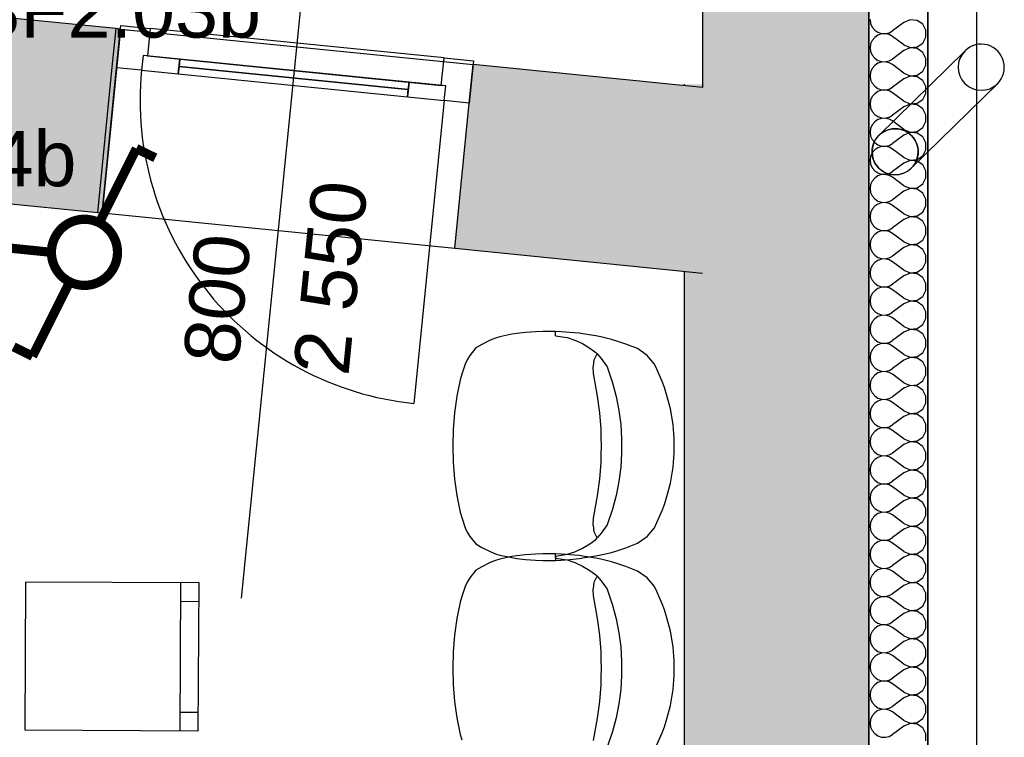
# Model space of a CAD drawing. Extents: x -12025 to 39812, y -30157 to 12.
# Tile 42 of 59: x 29700 to 32366, y -15063 to -13120. Entities that reach past the tile are written whole.
import ezdxf

# ---------------------------------------------------------------- set-up
doc = ezdxf.new("R2010")
doc.units = 0
doc.header["$MEASUREMENT"] = 0
for name, color, linetype in [('OÚ Dukovany půdorys kóty 2NP', 7, 'Continuous'), ('OÚ Dukovany půdorys podklad 2NP', 7, 'Continuous'), ('OÚ Dukovany světla', 132, 'Continuous')]:
    doc.layers.add(name, color=color, linetype=linetype)
doc.styles.add('Arial', font='txt')

# ---------------------------------------------------------------- blocks, each defined once
blk = doc.blocks.new('Sériový přepínač (1)')
at = {"color": 0, "linetype": 'Continuous', "const_width": 25}
for points in [[(-133.7, 267.5), (-182.4, 243.2)], [(-133.7, 267.5), (-36.5, 72.9)], [(133.7, 267.5), (36.5, 72.9)], [(133.7, 267.5), (182.4, 243.2)]]:
    blk.add_lwpolyline(points, dxfattribs=at)
for points in [[(0, 85.1, 0.414214), (-85.1, 0)], [(85.1, 0, 0.414214), (0, 85.1)], [(-85.1, 0, 0.414214), (0, -85.1)], [(0, -85.1, 0.414214), (85.1, 0)]]:
    blk.add_lwpolyline(points, format="xyb", dxfattribs=at)
at = {"color": 0, "linetype": 'Continuous', "style": 'Arial'}
blk.add_text('-1SF2.03b', height=150, dxfattribs=at).set_placement((-375, -293.7))
blk = doc.blocks.new('Střídavý přepínač (3)')
at = {"color": 0, "linetype": 'Continuous', "const_width": 25}
for points in [[(140.6, 281.2), (38.4, 76.7)], [(140.6, 281.2), (191.8, 255.7)], [(-140.6, -281.2), (-38.4, -76.7)], [(-140.6, -281.2), (-191.8, -255.7)]]:
    blk.add_lwpolyline(points, dxfattribs=at)
for points in [[(0, 89.5, 0.414214), (-89.5, 0)], [(0, 89.5, 0.414214), (-89.5, 0)], [(89.5, 0, 0.414214), (0, 89.5)], [(89.5, 0, 0.414214), (0, 89.5)], [(-89.5, 0, 0.414214), (0, -89.5)], [(-89.5, 0, 0.414214), (0, -89.5)], [(0, -89.5, 0.414214), (89.5, 0)], [(0, -89.5, 0.414214), (89.5, 0)]]:
    blk.add_lwpolyline(points, format="xyb", dxfattribs=at)
at = {"color": 0, "linetype": 'Continuous', "style": 'Arial'}
blk.add_text('-1SF2.04b', height=150, dxfattribs=at).set_placement((-1000, 178.9))

msp = doc.modelspace()

# ---------------------------------------------------------------- hatches: boundary and pattern name
at = {"layer": 'OÚ Dukovany půdorys podklad 2NP', "linetype": 'Continuous'}
msp.add_hatch(color=254, dxfattribs=at).paths.add_polyline_path([(24061.9, -12673.8), (24111.6, -12678.8), (24073.7, -13056.9), (29910.9, -13642), (29960.8, -13144.5), (24073.8, -12554.4), (24073.3, -12559.3)])

# ---------------------------------------------------------------- linework, layer by layer
at = {"layer": 'OÚ Dukovany půdorys kóty 2NP', "color": 1, "linetype": 'Continuous'}
msp.add_line((30300.5, -14686.1), (30480.1, -12895.1), dxfattribs=at)
at = {"layer": 'OÚ Dukovany půdorys podklad 2NP', "color": 1, "linetype": 'Continuous'}
for p, q in [((32292.1, -21157), (32292.1, -3108.1)), ((32159.3, -3230.7), (32159.3, -21157)), ((31999.3, -11823.9), (31999.3, -15181.9)), ((32159.3, -15181.9), (32159.3, -11823.9)), ((29972.5, -13145.7), (29922.6, -13643.2)), ((29972.5, -13145.7), (29960.8, -13144.5)), ((29962, -13250.2), (29973.5, -13135.7)), ((29962, -13250.2), (29972.5, -13145.7)), ((29962, -13250.2), (29972.5, -13145.7)), ((29972.5, -13145.7), (30927.7, -13241.4)), ((29973.5, -13135.7), (30053.1, -13143.7)), ((30053.1, -13143.7), (30045.6, -13218.3)), ((30849.1, -13223.5), (30053.1, -13143.7)), ((30033.7, -13217.1), (30029.7, -13256.9)), ((30033.7, -13217.1), (30029.7, -13256.9)), ((30045.6, -13218.3), (30033.7, -13217.1)), ((30133.2, -13227.1), (30033.7, -13217.1)), ((30045.6, -13218.3), (30841.6, -13298.1)), ((30129.2, -13266.9), (30133.2, -13227.1)), ((30841.6, -13298.1), (30849.1, -13223.5)), ((30849.1, -13223.5), (30928.7, -13231.5)), ((29922.6, -13643.2), (29962, -13250.2)), ((30029.7, -13256.9), (29962, -13250.2)), ((30131.2, -13247), (30752.1, -13309.3)), ((30928.7, -13231.5), (30917.3, -13345.9)), ((30917.3, -13345.9), (30927.7, -13241.4)), ((30917.3, -13345.9), (30927.7, -13241.4)), ((30029.7, -13256.9), (30129.2, -13266.9)), ((30754.1, -13289.4), (30750.1, -13329.2)), ((30853.6, -13299.3), (30754.1, -13289.4)), ((30853.6, -13299.3), (30841.6, -13298.1)), ((30849.6, -13339.1), (30853.6, -13299.3)), ((30849.6, -13339.1), (30853.6, -13299.3)), ((30750.1, -13329.2), (30849.6, -13339.1)), ((30849.6, -13339.1), (30767.4, -14159)), ((30917.3, -13345.9), (30849.6, -13339.1)), ((30877.9, -13738.9), (30917.3, -13345.9)), ((29910.9, -13642), (29922.6, -13643.2)), ((29922.6, -13643.2), (30877.9, -13738.9)), ((31150.5, -13976), (31150.5, -13964.1)), ((31150.5, -13976), (31182.4, -13981)), ((31182.4, -13981), (31203.4, -13987.8)), ((31203.4, -13987.8), (31223.9, -13997.2)), ((31223.9, -13997.2), (31244, -14009.4)), ((31244, -14009.4), (31259.9, -14021.2)), ((31259.9, -14021.2), (31263.7, -14025.2)), ((31244, -14538.8), (31259.9, -14527)), ((31259.9, -14527), (31263.7, -14522.9)), ((31182.4, -14567.2), (31203.4, -14560.4)), ((31203.4, -14560.4), (31223.9, -14550.9)), ((31223.9, -14550.9), (31244, -14538.8)), ((31150.5, -14577.9), (31150.5, -14566)), ((31150.5, -14572.1), (31182.4, -14567.2)), ((31150.5, -14572.1), (31150.5, -14584.1)), ((31150.5, -14577.9), (31182.4, -14582.9)), ((31182.4, -14582.9), (31203.4, -14589.7)), ((31203.4, -14589.7), (31223.9, -14599.2)), ((31223.9, -14599.2), (31244, -14611.3)), ((31244, -14611.3), (31259.9, -14623.1)), ((31259.9, -14623.1), (31263.7, -14627.1)), ((30135.3, -14644.8), (30133.3, -15044.8)), ((30135.1, -14694.8), (30185.1, -14695)), ((30133.5, -14994.8), (30183.5, -14995))]:
    msp.add_line(p, q, dxfattribs=at)
at = {"layer": 'OÚ Dukovany půdorys podklad 2NP', "color": 7, "linetype": 'Continuous'}
for p, q in [((31549.3, -11898.9), (31549.3, -13303.7)), ((31999.3, -13345.4), (31999.3, -11898.9)), ((29960.8, -13144.5), (24073.8, -12554.4)), ((24790.6, -13128.7), (29910.9, -13642)), ((29950.3, -13249), (29960.8, -13144.5)), ((29910.9, -13642), (29950.3, -13249)), ((30917.3, -13345.9), (30927.7, -13241.4)), ((31549.3, -13303.7), (30927.7, -13241.4)), ((31499.3, -13295.2), (31499.3, -13298.7)), ((31999.3, -15181.9), (31999.3, -13295.2)), ((30877.9, -13738.9), (30917.3, -13345.9)), ((30877.9, -13738.9), (31549.3, -13806.2)), ((31499.3, -13801.2), (31499.3, -15181.9))]:
    msp.add_line(p, q, dxfattribs=at)
at = {"layer": 'OÚ Dukovany půdorys podklad 2NP', "color": 21, "linetype": 'Continuous'}
for p, q in [((32003.1, -13120), (32004.5, -13130.4)), ((32111.6, -13120.5), (32094.5, -13127.6)), ((32130.1, -13122.2), (32111.6, -13120.5)), ((32004.5, -13130.4), (32008.8, -13140.1)), ((32008.8, -13140.1), (32015.5, -13148.2)), ((32094.5, -13127.6), (32064, -13150.5)), ((32145.6, -13132.5), (32130.1, -13122.2)), ((32154.3, -13148.8), (32145.6, -13132.5)), ((32015.5, -13168.1), (32008.8, -13176.2)), ((32015.5, -13148.2), (32024.1, -13154.1)), ((32024.1, -13162.1), (32015.5, -13168.1)), ((32024.1, -13154.1), (32034.1, -13157.5)), ((32034.1, -13158.8), (32024.1, -13162.1)), ((32034.1, -13157.5), (32044.6, -13158)), ((32044.6, -13158.3), (32034.1, -13158.8)), ((32044.6, -13158), (32054.8, -13155.6)), ((32054.8, -13160.7), (32044.6, -13158.3)), ((32054.8, -13155.6), (32064, -13150.5)), ((32064, -13165.7), (32054.8, -13160.7)), ((32094.5, -13188.6), (32064, -13165.7)), ((32145.6, -13183.8), (32154.3, -13167.4)), ((32154.3, -13167.4), (32154.3, -13148.8)), ((32004.5, -13185.8), (32003.1, -13196.2)), ((32003.1, -13196.2), (32004.5, -13206.6)), ((32008.8, -13176.2), (32004.5, -13185.8)), ((32094.5, -13188.6), (32111.6, -13195.8)), ((32111.6, -13196.7), (32094.5, -13203.8)), ((32111.6, -13195.8), (32130.1, -13194)), ((32130.1, -13198.4), (32111.6, -13196.7)), ((32130.1, -13194), (32145.6, -13183.8)), ((32145.6, -13208.7), (32130.1, -13198.4)), ((32004.5, -13206.6), (32008.8, -13216.2)), ((32008.8, -13216.2), (32015.5, -13224.3)), ((32015.5, -13224.3), (32024.1, -13230.3)), ((32054.8, -13231.8), (32064, -13226.7)), ((32094.5, -13203.8), (32064, -13226.7)), ((32154.3, -13225), (32145.6, -13208.7)), ((32154.3, -13243.6), (32154.3, -13225)), ((32008.8, -13252.4), (32004.5, -13262)), ((32015.5, -13244.3), (32008.8, -13252.4)), ((32024.1, -13238.3), (32015.5, -13244.3)), ((32024.1, -13230.3), (32034.1, -13233.7)), ((32034.1, -13235), (32024.1, -13238.3)), ((32034.1, -13233.7), (32044.6, -13234.2)), ((32044.6, -13234.5), (32034.1, -13235)), ((32044.6, -13234.2), (32054.8, -13231.8)), ((32054.8, -13236.8), (32044.6, -13234.5)), ((32064, -13241.9), (32054.8, -13236.8)), ((32094.5, -13264.8), (32064, -13241.9)), ((32145.6, -13260), (32154.3, -13243.6)), ((32004.5, -13262), (32003.1, -13272.4)), ((32003.1, -13272.4), (32004.5, -13282.8)), ((32094.5, -13280), (32064, -13302.9)), ((32094.5, -13264.8), (32111.6, -13272)), ((32111.6, -13272.8), (32094.5, -13280)), ((32111.6, -13272), (32130.1, -13270.2)), ((32130.1, -13274.6), (32111.6, -13272.8)), ((32130.1, -13270.2), (32145.6, -13260)), ((32145.6, -13284.9), (32130.1, -13274.6)), ((32004.5, -13282.8), (32008.8, -13292.4)), ((32008.8, -13292.4), (32015.5, -13300.5)), ((32015.5, -13300.5), (32024.1, -13306.5)), ((32024.1, -13306.5), (32034.1, -13309.8)), ((32044.6, -13310.4), (32054.8, -13308)), ((32054.8, -13308), (32064, -13302.9)), ((32154.3, -13301.2), (32145.6, -13284.9)), ((32154.3, -13319.8), (32154.3, -13301.2)), ((32008.8, -13328.6), (32004.5, -13338.2)), ((32015.5, -13320.5), (32008.8, -13328.6)), ((32024.1, -13314.5), (32015.5, -13320.5)), ((32034.1, -13311.2), (32024.1, -13314.5)), ((32034.1, -13309.8), (32044.6, -13310.4)), ((32044.6, -13310.7), (32034.1, -13311.2)), ((32054.8, -13313), (32044.6, -13310.7)), ((32064, -13318.1), (32054.8, -13313)), ((32094.5, -13341), (32064, -13318.1)), ((32145.6, -13336.1), (32154.3, -13319.8)), ((32004.5, -13338.2), (32003.1, -13348.6)), ((32003.1, -13348.6), (32004.5, -13359)), ((32004.5, -13359), (32008.8, -13368.6)), ((32094.5, -13356.2), (32064, -13379.1)), ((32094.5, -13341), (32111.6, -13348.2)), ((32111.6, -13349), (32094.5, -13356.2)), ((32111.6, -13348.2), (32130.1, -13346.4)), ((32130.1, -13350.8), (32111.6, -13349)), ((32130.1, -13346.4), (32145.6, -13336.1)), ((32145.6, -13361.1), (32130.1, -13350.8)), ((32154.3, -13377.4), (32145.6, -13361.1)), ((32008.8, -13368.6), (32015.5, -13376.7)), ((32015.5, -13376.7), (32024.1, -13382.7)), ((32024.1, -13382.7), (32034.1, -13386)), ((32034.1, -13387.4), (32024.1, -13390.7)), ((32034.1, -13386), (32044.6, -13386.5)), ((32044.6, -13386.9), (32034.1, -13387.4)), ((32044.6, -13386.5), (32054.8, -13384.2)), ((32054.8, -13389.2), (32044.6, -13386.9)), ((32054.8, -13384.2), (32064, -13379.1)), ((32154.3, -13396), (32154.3, -13377.4)), ((32004.5, -13414.4), (32003.1, -13424.8)), ((32008.8, -13404.8), (32004.5, -13414.4)), ((32015.5, -13396.7), (32008.8, -13404.8)), ((32024.1, -13390.7), (32015.5, -13396.7)), ((32064, -13394.3), (32054.8, -13389.2)), ((32094.5, -13417.2), (32064, -13394.3)), ((32130.1, -13422.6), (32145.6, -13412.3)), ((32145.6, -13412.3), (32154.3, -13396)), ((32003.1, -13424.8), (32004.5, -13435.2)), ((32004.5, -13435.2), (32008.8, -13444.8)), ((32094.5, -13432.4), (32064, -13455.3)), ((32094.5, -13417.2), (32111.6, -13424.4)), ((32111.6, -13425.2), (32094.5, -13432.4)), ((32111.6, -13424.4), (32130.1, -13422.6)), ((32130.1, -13427), (32111.6, -13425.2)), ((32145.6, -13437.3), (32130.1, -13427)), ((32154.3, -13453.6), (32145.6, -13437.3)), ((32008.8, -13444.8), (32015.5, -13452.9)), ((32015.5, -13452.9), (32024.1, -13458.9)), ((32024.1, -13466.9), (32015.5, -13472.9)), ((32024.1, -13458.9), (32034.1, -13462.2)), ((32034.1, -13463.6), (32024.1, -13466.9)), ((32034.1, -13462.2), (32044.6, -13462.7)), ((32044.6, -13463), (32034.1, -13463.6)), ((32044.6, -13462.7), (32054.8, -13460.4)), ((32054.8, -13465.4), (32044.6, -13463)), ((32054.8, -13460.4), (32064, -13455.3)), ((32064, -13470.5), (32054.8, -13465.4)), ((32154.3, -13472.2), (32154.3, -13453.6)), ((32004.5, -13490.6), (32003.1, -13501)), ((32008.8, -13481), (32004.5, -13490.6)), ((32015.5, -13472.9), (32008.8, -13481)), ((32094.5, -13493.4), (32064, -13470.5)), ((32094.5, -13493.4), (32111.6, -13500.5)), ((32130.1, -13498.8), (32145.6, -13488.5)), ((32145.6, -13488.5), (32154.3, -13472.2)), ((32003.1, -13501), (32004.5, -13511.4)), ((32004.5, -13511.4), (32008.8, -13521)), ((32008.8, -13521), (32015.5, -13529.1)), ((32094.5, -13508.6), (32064, -13531.5)), ((32111.6, -13501.4), (32094.5, -13508.6)), ((32111.6, -13500.5), (32130.1, -13498.8)), ((32130.1, -13503.2), (32111.6, -13501.4)), ((32145.6, -13513.4), (32130.1, -13503.2)), ((32154.3, -13529.8), (32145.6, -13513.4)), ((32015.5, -13529.1), (32024.1, -13535.1)), ((32024.1, -13543.1), (32015.5, -13549.1)), ((32024.1, -13535.1), (32034.1, -13538.4)), ((32034.1, -13539.7), (32024.1, -13543.1)), ((32034.1, -13538.4), (32044.6, -13538.9)), ((32044.6, -13539.2), (32034.1, -13539.7)), ((32044.6, -13538.9), (32054.8, -13536.5)), ((32054.8, -13541.6), (32044.6, -13539.2)), ((32054.8, -13536.5), (32064, -13531.5)), ((32064, -13546.7), (32054.8, -13541.6)), ((32094.5, -13569.6), (32064, -13546.7)), ((32154.3, -13548.4), (32154.3, -13529.8)), ((32004.5, -13566.8), (32003.1, -13577.2)), ((32008.8, -13557.1), (32004.5, -13566.8)), ((32015.5, -13549.1), (32008.8, -13557.1)), ((32094.5, -13569.6), (32111.6, -13576.7)), ((32130.1, -13575), (32145.6, -13564.7)), ((32145.6, -13564.7), (32154.3, -13548.4)), ((32003.1, -13577.2), (32004.5, -13587.6)), ((32004.5, -13587.6), (32008.8, -13597.2)), ((32008.8, -13597.2), (32015.5, -13605.3)), ((32094.5, -13584.8), (32064, -13607.6)), ((32111.6, -13577.6), (32094.5, -13584.8)), ((32111.6, -13576.7), (32130.1, -13575)), ((32130.1, -13579.4), (32111.6, -13577.6)), ((32145.6, -13589.6), (32130.1, -13579.4)), ((32154.3, -13606), (32145.6, -13589.6)), ((32015.5, -13625.2), (32008.8, -13633.3)), ((32015.5, -13605.3), (32024.1, -13611.2)), ((32024.1, -13619.3), (32015.5, -13625.2)), ((32024.1, -13611.2), (32034.1, -13614.6)), ((32034.1, -13615.9), (32024.1, -13619.3)), ((32034.1, -13614.6), (32044.6, -13615.1)), ((32044.6, -13615.4), (32034.1, -13615.9)), ((32044.6, -13615.1), (32054.8, -13612.7)), ((32054.8, -13617.8), (32044.6, -13615.4)), ((32054.8, -13612.7), (32064, -13607.6)), ((32064, -13622.9), (32054.8, -13617.8)), ((32094.5, -13645.7), (32064, -13622.9)), ((32145.6, -13640.9), (32154.3, -13624.5)), ((32154.3, -13624.5), (32154.3, -13606)), ((32004.5, -13643), (32003.1, -13653.4)), ((32003.1, -13653.4), (32004.5, -13663.8)), ((32008.8, -13633.3), (32004.5, -13643)), ((32094.5, -13645.7), (32111.6, -13652.9)), ((32111.6, -13653.8), (32094.5, -13661)), ((32111.6, -13652.9), (32130.1, -13651.2)), ((32130.1, -13655.6), (32111.6, -13653.8)), ((32130.1, -13651.2), (32145.6, -13640.9)), ((32004.5, -13663.8), (32008.8, -13673.4)), ((32008.8, -13673.4), (32015.5, -13681.5)), ((32094.5, -13661), (32064, -13683.8)), ((32145.6, -13665.8), (32130.1, -13655.6)), ((32154.3, -13682.2), (32145.6, -13665.8)), ((32015.5, -13701.4), (32008.8, -13709.5)), ((32015.5, -13681.5), (32024.1, -13687.4)), ((32024.1, -13695.5), (32015.5, -13701.4)), ((32024.1, -13687.4), (32034.1, -13690.8)), ((32034.1, -13692.1), (32024.1, -13695.5)), ((32034.1, -13690.8), (32044.6, -13691.3)), ((32044.6, -13691.6), (32034.1, -13692.1)), ((32044.6, -13691.3), (32054.8, -13688.9)), ((32054.8, -13694), (32044.6, -13691.6)), ((32054.8, -13688.9), (32064, -13683.8)), ((32064, -13699.1), (32054.8, -13694)), ((32094.5, -13721.9), (32064, -13699.1)), ((32145.6, -13717.1), (32154.3, -13700.7)), ((32154.3, -13700.7), (32154.3, -13682.2)), ((32004.5, -13719.1), (32003.1, -13729.6)), ((32003.1, -13729.6), (32004.5, -13740)), ((32008.8, -13709.5), (32004.5, -13719.1)), ((32094.5, -13721.9), (32111.6, -13729.1)), ((32111.6, -13730), (32094.5, -13737.2)), ((32111.6, -13729.1), (32130.1, -13727.4)), ((32130.1, -13731.7), (32111.6, -13730)), ((32130.1, -13727.4), (32145.6, -13717.1)), ((32145.6, -13742), (32130.1, -13731.7)), ((32004.5, -13740), (32008.8, -13749.6)), ((32008.8, -13749.6), (32015.5, -13757.7)), ((32015.5, -13757.7), (32024.1, -13763.6)), ((32054.8, -13765.1), (32064, -13760)), ((32094.5, -13737.2), (32064, -13760)), ((32154.3, -13758.4), (32145.6, -13742)), ((32154.3, -13776.9), (32154.3, -13758.4)), ((32008.8, -13785.7), (32004.5, -13795.3)), ((32015.5, -13777.6), (32008.8, -13785.7)), ((32024.1, -13771.7), (32015.5, -13777.6)), ((32024.1, -13763.6), (32034.1, -13767)), ((32034.1, -13768.3), (32024.1, -13771.7)), ((32034.1, -13767), (32044.6, -13767.5)), ((32044.6, -13767.8), (32034.1, -13768.3)), ((32044.6, -13767.5), (32054.8, -13765.1)), ((32054.8, -13770.2), (32044.6, -13767.8)), ((32064, -13775.3), (32054.8, -13770.2)), ((32094.5, -13798.1), (32064, -13775.3)), ((32145.6, -13793.3), (32154.3, -13776.9)), ((32004.5, -13795.3), (32003.1, -13805.7)), ((32003.1, -13805.7), (32004.5, -13816.2)), ((32094.5, -13813.4), (32064, -13836.2)), ((32094.5, -13798.1), (32111.6, -13805.3)), ((32111.6, -13806.2), (32094.5, -13813.4)), ((32111.6, -13805.3), (32130.1, -13803.6)), ((32130.1, -13807.9), (32111.6, -13806.2)), ((32130.1, -13803.6), (32145.6, -13793.3)), ((32145.6, -13818.2), (32130.1, -13807.9)), ((32004.5, -13816.2), (32008.8, -13825.8)), ((32008.8, -13825.8), (32015.5, -13833.9)), ((32015.5, -13833.9), (32024.1, -13839.8)), ((32024.1, -13839.8), (32034.1, -13843.2)), ((32044.6, -13843.7), (32054.8, -13841.3)), ((32054.8, -13841.3), (32064, -13836.2)), ((32154.3, -13834.6), (32145.6, -13818.2)), ((32154.3, -13853.1), (32154.3, -13834.6)), ((32008.8, -13861.9), (32004.5, -13871.5)), ((32015.5, -13853.8), (32008.8, -13861.9)), ((32024.1, -13847.9), (32015.5, -13853.8)), ((32034.1, -13844.5), (32024.1, -13847.9)), ((32034.1, -13843.2), (32044.6, -13843.7)), ((32044.6, -13844), (32034.1, -13844.5)), ((32054.8, -13846.4), (32044.6, -13844)), ((32064, -13851.5), (32054.8, -13846.4)), ((32094.5, -13874.3), (32064, -13851.5)), ((32145.6, -13869.5), (32154.3, -13853.1)), ((32004.5, -13871.5), (32003.1, -13881.9)), ((32003.1, -13881.9), (32004.5, -13892.3)), ((32004.5, -13892.3), (32008.8, -13902)), ((32094.5, -13889.6), (32064, -13912.4)), ((32094.5, -13874.3), (32111.6, -13881.5)), ((32111.6, -13882.4), (32094.5, -13889.6)), ((32111.6, -13881.5), (32130.1, -13879.7)), ((32130.1, -13884.1), (32111.6, -13882.4)), ((32130.1, -13879.7), (32145.6, -13869.5)), ((32145.6, -13894.4), (32130.1, -13884.1)), ((32154.3, -13910.8), (32145.6, -13894.4)), ((32008.8, -13902), (32015.5, -13910.1)), ((32015.5, -13910.1), (32024.1, -13916)), ((32024.1, -13916), (32034.1, -13919.4)), ((32034.1, -13920.7), (32024.1, -13924.1)), ((32034.1, -13919.4), (32044.6, -13919.9)), ((32044.6, -13920.2), (32034.1, -13920.7)), ((32044.6, -13919.9), (32054.8, -13917.5)), ((32054.8, -13922.6), (32044.6, -13920.2)), ((32054.8, -13917.5), (32064, -13912.4)), ((32154.3, -13929.3), (32154.3, -13910.8)), ((32004.5, -13947.7), (32003.1, -13958.1)), ((32008.8, -13938.1), (32004.5, -13947.7)), ((32015.5, -13930), (32008.8, -13938.1)), ((32024.1, -13924.1), (32015.5, -13930)), ((32064, -13927.6), (32054.8, -13922.6)), ((32094.5, -13950.5), (32064, -13927.6)), ((32130.1, -13955.9), (32145.6, -13945.7)), ((32145.6, -13945.7), (32154.3, -13929.3)), ((32003.1, -13958.1), (32004.5, -13968.5)), ((32004.5, -13968.5), (32008.8, -13978.2)), ((32094.5, -13965.7), (32064, -13988.6)), ((32094.5, -13950.5), (32111.6, -13957.7)), ((32111.6, -13958.6), (32094.5, -13965.7)), ((32111.6, -13957.7), (32130.1, -13955.9)), ((32130.1, -13960.3), (32111.6, -13958.6)), ((32145.6, -13970.6), (32130.1, -13960.3)), ((32154.3, -13986.9), (32145.6, -13970.6)), ((32008.8, -13978.2), (32015.5, -13986.2)), ((32015.5, -13986.2), (32024.1, -13992.2)), ((32024.1, -14000.2), (32015.5, -14006.2)), ((32024.1, -13992.2), (32034.1, -13995.6)), ((32034.1, -13996.9), (32024.1, -14000.2)), ((32034.1, -13995.6), (32044.6, -13996.1)), ((32044.6, -13996.4), (32034.1, -13996.9)), ((32044.6, -13996.1), (32054.8, -13993.7)), ((32054.8, -13998.8), (32044.6, -13996.4)), ((32054.8, -13993.7), (32064, -13988.6)), ((32064, -14003.8), (32054.8, -13998.8)), ((32154.3, -14005.5), (32154.3, -13986.9)), ((32004.5, -14023.9), (32003.1, -14034.3)), ((32008.8, -14014.3), (32004.5, -14023.9)), ((32015.5, -14006.2), (32008.8, -14014.3)), ((32094.5, -14026.7), (32064, -14003.8)), ((32094.5, -14026.7), (32111.6, -14033.9)), ((32130.1, -14032.1), (32145.6, -14021.9)), ((32145.6, -14021.9), (32154.3, -14005.5)), ((32003.1, -14034.3), (32004.5, -14044.7)), ((32004.5, -14044.7), (32008.8, -14054.3)), ((32008.8, -14054.3), (32015.5, -14062.4)), ((32094.5, -14041.9), (32064, -14064.8)), ((32111.6, -14034.8), (32094.5, -14041.9)), ((32111.6, -14033.9), (32130.1, -14032.1)), ((32130.1, -14036.5), (32111.6, -14034.8)), ((32145.6, -14046.8), (32130.1, -14036.5)), ((32154.3, -14063.1), (32145.6, -14046.8)), ((32015.5, -14062.4), (32024.1, -14068.4)), ((32024.1, -14076.4), (32015.5, -14082.4)), ((32024.1, -14068.4), (32034.1, -14071.7)), ((32034.1, -14073.1), (32024.1, -14076.4)), ((32034.1, -14071.7), (32044.6, -14072.3)), ((32044.6, -14072.6), (32034.1, -14073.1)), ((32044.6, -14072.3), (32054.8, -14069.9)), ((32054.8, -14074.9), (32044.6, -14072.6)), ((32054.8, -14069.9), (32064, -14064.8)), ((32064, -14080), (32054.8, -14074.9)), ((32094.5, -14102.9), (32064, -14080)), ((32154.3, -14081.7), (32154.3, -14063.1)), ((32004.5, -14100.1), (32003.1, -14110.5)), ((32008.8, -14090.5), (32004.5, -14100.1)), ((32015.5, -14082.4), (32008.8, -14090.5)), ((32094.5, -14102.9), (32111.6, -14110.1)), ((32130.1, -14108.3), (32145.6, -14098)), ((32145.6, -14098), (32154.3, -14081.7)), ((32003.1, -14110.5), (32004.5, -14120.9)), ((32004.5, -14120.9), (32008.8, -14130.5)), ((32008.8, -14130.5), (32015.5, -14138.6)), ((32094.5, -14118.1), (32064, -14141)), ((32111.6, -14110.9), (32094.5, -14118.1)), ((32111.6, -14110.1), (32130.1, -14108.3)), ((32130.1, -14112.7), (32111.6, -14110.9)), ((32145.6, -14123), (32130.1, -14112.7)), ((32154.3, -14139.3), (32145.6, -14123)), ((32015.5, -14158.6), (32008.8, -14166.7)), ((32015.5, -14138.6), (32024.1, -14144.6)), ((32024.1, -14152.6), (32015.5, -14158.6)), ((32024.1, -14144.6), (32034.1, -14147.9)), ((32034.1, -14149.3), (32024.1, -14152.6)), ((32034.1, -14147.9), (32044.6, -14148.4)), ((32044.6, -14148.8), (32034.1, -14149.3)), ((32044.6, -14148.4), (32054.8, -14146.1)), ((32054.8, -14151.1), (32044.6, -14148.8)), ((32054.8, -14146.1), (32064, -14141)), ((32064, -14156.2), (32054.8, -14151.1)), ((32094.5, -14179.1), (32064, -14156.2)), ((32145.6, -14174.2), (32154.3, -14157.9)), ((32154.3, -14157.9), (32154.3, -14139.3)), ((32004.5, -14176.3), (32003.1, -14186.7)), ((32003.1, -14186.7), (32004.5, -14197.1)), ((32008.8, -14166.7), (32004.5, -14176.3)), ((32094.5, -14179.1), (32111.6, -14186.3)), ((32111.6, -14187.1), (32094.5, -14194.3)), ((32111.6, -14186.3), (32130.1, -14184.5)), ((32130.1, -14188.9), (32111.6, -14187.1)), ((32130.1, -14184.5), (32145.6, -14174.2)), ((32004.5, -14197.1), (32008.8, -14206.7)), ((32008.8, -14206.7), (32015.5, -14214.8)), ((32094.5, -14194.3), (32064, -14217.2)), ((32145.6, -14199.2), (32130.1, -14188.9)), ((32154.3, -14215.5), (32145.6, -14199.2)), ((32015.5, -14234.8), (32008.8, -14242.9)), ((32015.5, -14214.8), (32024.1, -14220.8)), ((32024.1, -14228.8), (32015.5, -14234.8)), ((32024.1, -14220.8), (32034.1, -14224.1)), ((32034.1, -14225.5), (32024.1, -14228.8)), ((32034.1, -14224.1), (32044.6, -14224.6)), ((32044.6, -14224.9), (32034.1, -14225.5)), ((32044.6, -14224.6), (32054.8, -14222.3)), ((32054.8, -14227.3), (32044.6, -14224.9)), ((32054.8, -14222.3), (32064, -14217.2)), ((32064, -14232.4), (32054.8, -14227.3)), ((32094.5, -14255.3), (32064, -14232.4)), ((32145.6, -14250.4), (32154.3, -14234.1)), ((32154.3, -14234.1), (32154.3, -14215.5)), ((32004.5, -14252.5), (32003.1, -14262.9)), ((32003.1, -14262.9), (32004.5, -14273.3)), ((32008.8, -14242.9), (32004.5, -14252.5)), ((32094.5, -14255.3), (32111.6, -14262.5)), ((32111.6, -14263.3), (32094.5, -14270.5)), ((32111.6, -14262.5), (32130.1, -14260.7)), ((32130.1, -14265.1), (32111.6, -14263.3)), ((32130.1, -14260.7), (32145.6, -14250.4)), ((32145.6, -14275.3), (32130.1, -14265.1)), ((32004.5, -14273.3), (32008.8, -14282.9)), ((32008.8, -14282.9), (32015.5, -14291)), ((32015.5, -14291), (32024.1, -14297)), ((32054.8, -14298.5), (32064, -14293.4)), ((32094.5, -14270.5), (32064, -14293.4)), ((32154.3, -14291.7), (32145.6, -14275.3)), ((32154.3, -14310.3), (32154.3, -14291.7)), ((32008.8, -14319.1), (32004.5, -14328.7)), ((32015.5, -14311), (32008.8, -14319.1)), ((32024.1, -14305), (32015.5, -14311)), ((32024.1, -14297), (32034.1, -14300.3)), ((32034.1, -14301.6), (32024.1, -14305)), ((32034.1, -14300.3), (32044.6, -14300.8)), ((32044.6, -14301.1), (32034.1, -14301.6)), ((32044.6, -14300.8), (32054.8, -14298.5)), ((32054.8, -14303.5), (32044.6, -14301.1)), ((32064, -14308.6), (32054.8, -14303.5)), ((32094.5, -14331.5), (32064, -14308.6)), ((32145.6, -14326.6), (32154.3, -14310.3)), ((32004.5, -14328.7), (32003.1, -14339.1)), ((32003.1, -14339.1), (32004.5, -14349.5)), ((32094.5, -14346.7), (32064, -14369.6)), ((32094.5, -14331.5), (32111.6, -14338.6)), ((32111.6, -14339.5), (32094.5, -14346.7)), ((32111.6, -14338.6), (32130.1, -14336.9)), ((32130.1, -14341.3), (32111.6, -14339.5)), ((32130.1, -14336.9), (32145.6, -14326.6)), ((32145.6, -14351.5), (32130.1, -14341.3)), ((32004.5, -14349.5), (32008.8, -14359.1)), ((32008.8, -14359.1), (32015.5, -14367.2)), ((32015.5, -14367.2), (32024.1, -14373.2)), ((32024.1, -14373.2), (32034.1, -14376.5)), ((32044.6, -14377), (32054.8, -14374.6)), ((32054.8, -14374.6), (32064, -14369.6)), ((32154.3, -14367.9), (32145.6, -14351.5)), ((32154.3, -14386.5), (32154.3, -14367.9)), ((32008.8, -14395.2), (32004.5, -14404.9)), ((32015.5, -14387.1), (32008.8, -14395.2)), ((32024.1, -14381.2), (32015.5, -14387.1)), ((32034.1, -14377.8), (32024.1, -14381.2)), ((32034.1, -14376.5), (32044.6, -14377)), ((32044.6, -14377.3), (32034.1, -14377.8)), ((32054.8, -14379.7), (32044.6, -14377.3)), ((32064, -14384.8), (32054.8, -14379.7)), ((32094.5, -14407.6), (32064, -14384.8)), ((32145.6, -14402.8), (32154.3, -14386.5)), ((32004.5, -14404.9), (32003.1, -14415.3)), ((32003.1, -14415.3), (32004.5, -14425.7)), ((32004.5, -14425.7), (32008.8, -14435.3)), ((32094.5, -14422.9), (32064, -14445.7)), ((32094.5, -14407.6), (32111.6, -14414.8)), ((32111.6, -14415.7), (32094.5, -14422.9)), ((32111.6, -14414.8), (32130.1, -14413.1)), ((32130.1, -14417.5), (32111.6, -14415.7)), ((32130.1, -14413.1), (32145.6, -14402.8)), ((32145.6, -14427.7), (32130.1, -14417.5)), ((32154.3, -14444.1), (32145.6, -14427.7)), ((32008.8, -14435.3), (32015.5, -14443.4)), ((32015.5, -14443.4), (32024.1, -14449.3)), ((32024.1, -14449.3), (32034.1, -14452.7)), ((32034.1, -14454), (32024.1, -14457.4)), ((32034.1, -14452.7), (32044.6, -14453.2)), ((32044.6, -14453.5), (32034.1, -14454)), ((32044.6, -14453.2), (32054.8, -14450.8)), ((32054.8, -14455.9), (32044.6, -14453.5)), ((32054.8, -14450.8), (32064, -14445.7)), ((32154.3, -14462.6), (32154.3, -14444.1)), ((32004.5, -14481), (32003.1, -14491.5)), ((32008.8, -14471.4), (32004.5, -14481)), ((32015.5, -14463.3), (32008.8, -14471.4)), ((32024.1, -14457.4), (32015.5, -14463.3)), ((32064, -14461), (32054.8, -14455.9)), ((32094.5, -14483.8), (32064, -14461)), ((32130.1, -14489.3), (32145.6, -14479)), ((32145.6, -14479), (32154.3, -14462.6)), ((32003.1, -14491.5), (32004.5, -14501.9)), ((32004.5, -14501.9), (32008.8, -14511.5)), ((32094.5, -14499.1), (32064, -14521.9)), ((32094.5, -14483.8), (32111.6, -14491)), ((32111.6, -14491.9), (32094.5, -14499.1)), ((32111.6, -14491), (32130.1, -14489.3)), ((32130.1, -14493.6), (32111.6, -14491.9)), ((32145.6, -14503.9), (32130.1, -14493.6)), ((32154.3, -14520.3), (32145.6, -14503.9)), ((32008.8, -14511.5), (32015.5, -14519.6)), ((32015.5, -14519.6), (32024.1, -14525.5)), ((32024.1, -14533.6), (32015.5, -14539.5)), ((32024.1, -14525.5), (32034.1, -14528.9)), ((32034.1, -14530.2), (32024.1, -14533.6)), ((32034.1, -14528.9), (32044.6, -14529.4)), ((32044.6, -14529.7), (32034.1, -14530.2)), ((32044.6, -14529.4), (32054.8, -14527)), ((32054.8, -14532.1), (32044.6, -14529.7)), ((32054.8, -14527), (32064, -14521.9)), ((32064, -14537.2), (32054.8, -14532.1)), ((32154.3, -14538.8), (32154.3, -14520.3)), ((32004.5, -14557.2), (32003.1, -14567.6)), ((32008.8, -14547.6), (32004.5, -14557.2)), ((32015.5, -14539.5), (32008.8, -14547.6)), ((32094.5, -14560), (32064, -14537.2)), ((32094.5, -14560), (32111.6, -14567.2)), ((32130.1, -14565.5), (32145.6, -14555.2)), ((32145.6, -14555.2), (32154.3, -14538.8)), ((32003.1, -14567.6), (32004.5, -14578.1)), ((32004.5, -14578.1), (32008.8, -14587.7)), ((32008.8, -14587.7), (32015.5, -14595.8)), ((32094.5, -14575.3), (32064, -14598.1)), ((32111.6, -14568.1), (32094.5, -14575.3)), ((32111.6, -14567.2), (32130.1, -14565.5)), ((32130.1, -14569.8), (32111.6, -14568.1)), ((32145.6, -14580.1), (32130.1, -14569.8)), ((32154.3, -14596.5), (32145.6, -14580.1)), ((32015.5, -14595.8), (32024.1, -14601.7)), ((32024.1, -14609.8), (32015.5, -14615.7)), ((32024.1, -14601.7), (32034.1, -14605.1)), ((32034.1, -14606.4), (32024.1, -14609.8)), ((32034.1, -14605.1), (32044.6, -14605.6)), ((32044.6, -14605.9), (32034.1, -14606.4)), ((32044.6, -14605.6), (32054.8, -14603.2)), ((32054.8, -14608.3), (32044.6, -14605.9)), ((32054.8, -14603.2), (32064, -14598.1)), ((32064, -14613.4), (32054.8, -14608.3)), ((32094.5, -14636.2), (32064, -14613.4)), ((32154.3, -14615), (32154.3, -14596.5)), ((32004.5, -14633.4), (32003.1, -14643.8)), ((32008.8, -14623.8), (32004.5, -14633.4)), ((32015.5, -14615.7), (32008.8, -14623.8)), ((32094.5, -14636.2), (32111.6, -14643.4)), ((32130.1, -14641.7), (32145.6, -14631.4)), ((32145.6, -14631.4), (32154.3, -14615)), ((32003.1, -14643.8), (32004.5, -14654.3)), ((32004.5, -14654.3), (32008.8, -14663.9)), ((32008.8, -14663.9), (32015.5, -14672)), ((32094.5, -14651.5), (32064, -14674.3)), ((32111.6, -14644.3), (32094.5, -14651.5)), ((32111.6, -14643.4), (32130.1, -14641.7)), ((32130.1, -14646), (32111.6, -14644.3)), ((32145.6, -14656.3), (32130.1, -14646)), ((32154.3, -14672.7), (32145.6, -14656.3)), ((32015.5, -14691.9), (32008.8, -14700)), ((32015.5, -14672), (32024.1, -14677.9)), ((32024.1, -14686), (32015.5, -14691.9)), ((32024.1, -14677.9), (32034.1, -14681.3)), ((32034.1, -14682.6), (32024.1, -14686)), ((32034.1, -14681.3), (32044.6, -14681.8)), ((32044.6, -14682.1), (32034.1, -14682.6)), ((32044.6, -14681.8), (32054.8, -14679.4)), ((32054.8, -14684.5), (32044.6, -14682.1)), ((32054.8, -14679.4), (32064, -14674.3)), ((32064, -14689.6), (32054.8, -14684.5)), ((32094.5, -14712.4), (32064, -14689.6)), ((32145.6, -14707.6), (32154.3, -14691.2)), ((32154.3, -14691.2), (32154.3, -14672.7)), ((32004.5, -14709.6), (32003.1, -14720)), ((32003.1, -14720), (32004.5, -14730.4)), ((32008.8, -14700), (32004.5, -14709.6)), ((32094.5, -14712.4), (32111.6, -14719.6)), ((32111.6, -14720.5), (32094.5, -14727.6)), ((32111.6, -14719.6), (32130.1, -14717.8)), ((32130.1, -14722.2), (32111.6, -14720.5)), ((32130.1, -14717.8), (32145.6, -14707.6)), ((32004.5, -14730.4), (32008.8, -14740.1)), ((32008.8, -14740.1), (32015.5, -14748.2)), ((32094.5, -14727.6), (32064, -14750.5)), ((32145.6, -14732.5), (32130.1, -14722.2)), ((32154.3, -14748.8), (32145.6, -14732.5)), ((32015.5, -14768.1), (32008.8, -14776.2)), ((32015.5, -14748.2), (32024.1, -14754.1)), ((32024.1, -14762.1), (32015.5, -14768.1)), ((32024.1, -14754.1), (32034.1, -14757.5)), ((32034.1, -14758.8), (32024.1, -14762.1)), ((32034.1, -14757.5), (32044.6, -14758)), ((32044.6, -14758.3), (32034.1, -14758.8)), ((32044.6, -14758), (32054.8, -14755.6)), ((32054.8, -14760.7), (32044.6, -14758.3)), ((32054.8, -14755.6), (32064, -14750.5)), ((32064, -14765.7), (32054.8, -14760.7)), ((32094.5, -14788.6), (32064, -14765.7)), ((32145.6, -14783.8), (32154.3, -14767.4)), ((32154.3, -14767.4), (32154.3, -14748.8)), ((32004.5, -14785.8), (32003.1, -14796.2)), ((32003.1, -14796.2), (32004.5, -14806.6)), ((32008.8, -14776.2), (32004.5, -14785.8)), ((32094.5, -14788.6), (32111.6, -14795.8)), ((32111.6, -14796.7), (32094.5, -14803.8)), ((32111.6, -14795.8), (32130.1, -14794)), ((32130.1, -14798.4), (32111.6, -14796.7)), ((32130.1, -14794), (32145.6, -14783.8)), ((32145.6, -14808.7), (32130.1, -14798.4)), ((32004.5, -14806.6), (32008.8, -14816.2)), ((32008.8, -14816.2), (32015.5, -14824.3)), ((32015.5, -14824.3), (32024.1, -14830.3)), ((32054.8, -14831.8), (32064, -14826.7)), ((32094.5, -14803.8), (32064, -14826.7)), ((32154.3, -14825), (32145.6, -14808.7)), ((32154.3, -14843.6), (32154.3, -14825)), ((32008.8, -14852.4), (32004.5, -14862)), ((32015.5, -14844.3), (32008.8, -14852.4)), ((32024.1, -14838.3), (32015.5, -14844.3)), ((32024.1, -14830.3), (32034.1, -14833.7)), ((32034.1, -14835), (32024.1, -14838.3)), ((32034.1, -14833.7), (32044.6, -14834.2)), ((32044.6, -14834.5), (32034.1, -14835)), ((32044.6, -14834.2), (32054.8, -14831.8)), ((32054.8, -14836.8), (32044.6, -14834.5)), ((32064, -14841.9), (32054.8, -14836.8)), ((32094.5, -14864.8), (32064, -14841.9)), ((32145.6, -14860), (32154.3, -14843.6)), ((32004.5, -14862), (32003.1, -14872.4)), ((32003.1, -14872.4), (32004.5, -14882.8)), ((32094.5, -14880), (32064, -14902.9)), ((32094.5, -14864.8), (32111.6, -14872)), ((32111.6, -14872.8), (32094.5, -14880)), ((32111.6, -14872), (32130.1, -14870.2)), ((32130.1, -14874.6), (32111.6, -14872.8)), ((32130.1, -14870.2), (32145.6, -14860)), ((32145.6, -14884.9), (32130.1, -14874.6)), ((32004.5, -14882.8), (32008.8, -14892.4)), ((32008.8, -14892.4), (32015.5, -14900.5)), ((32015.5, -14900.5), (32024.1, -14906.5)), ((32024.1, -14906.5), (32034.1, -14909.8)), ((32044.6, -14910.4), (32054.8, -14908)), ((32054.8, -14908), (32064, -14902.9)), ((32154.3, -14901.2), (32145.6, -14884.9)), ((32154.3, -14919.8), (32154.3, -14901.2)), ((32008.8, -14928.6), (32004.5, -14938.2)), ((32015.5, -14920.5), (32008.8, -14928.6)), ((32024.1, -14914.5), (32015.5, -14920.5)), ((32034.1, -14911.2), (32024.1, -14914.5)), ((32034.1, -14909.8), (32044.6, -14910.4)), ((32044.6, -14910.7), (32034.1, -14911.2)), ((32054.8, -14913), (32044.6, -14910.7)), ((32064, -14918.1), (32054.8, -14913)), ((32094.5, -14941), (32064, -14918.1)), ((32145.6, -14936.1), (32154.3, -14919.8)), ((32004.5, -14938.2), (32003.1, -14948.6)), ((32003.1, -14948.6), (32004.5, -14959)), ((32004.5, -14959), (32008.8, -14968.6)), ((32094.5, -14956.2), (32064, -14979.1)), ((32094.5, -14941), (32111.6, -14948.2)), ((32111.6, -14949), (32094.5, -14956.2)), ((32111.6, -14948.2), (32130.1, -14946.4)), ((32130.1, -14950.8), (32111.6, -14949)), ((32130.1, -14946.4), (32145.6, -14936.1)), ((32145.6, -14961.1), (32130.1, -14950.8)), ((32154.3, -14977.4), (32145.6, -14961.1)), ((32008.8, -14968.6), (32015.5, -14976.7)), ((32015.5, -14976.7), (32024.1, -14982.7)), ((32024.1, -14982.7), (32034.1, -14986)), ((32034.1, -14987.4), (32024.1, -14990.7)), ((32034.1, -14986), (32044.6, -14986.5)), ((32044.6, -14986.9), (32034.1, -14987.4)), ((32044.6, -14986.5), (32054.8, -14984.2)), ((32054.8, -14989.2), (32044.6, -14986.9)), ((32054.8, -14984.2), (32064, -14979.1)), ((32154.3, -14996), (32154.3, -14977.4)), ((32004.5, -15014.4), (32003.1, -15024.8)), ((32008.8, -15004.8), (32004.5, -15014.4)), ((32015.5, -14996.7), (32008.8, -15004.8)), ((32024.1, -14990.7), (32015.5, -14996.7)), ((32064, -14994.3), (32054.8, -14989.2)), ((32094.5, -15017.2), (32064, -14994.3)), ((32130.1, -15022.6), (32145.6, -15012.3)), ((32145.6, -15012.3), (32154.3, -14996)), ((32003.1, -15024.8), (32004.5, -15035.2)), ((32004.5, -15035.2), (32008.8, -15044.8)), ((32094.5, -15032.4), (32064, -15055.3)), ((32094.5, -15017.2), (32111.6, -15024.4)), ((32111.6, -15025.2), (32094.5, -15032.4)), ((32111.6, -15024.4), (32130.1, -15022.6)), ((32130.1, -15027), (32111.6, -15025.2)), ((32145.6, -15037.3), (32130.1, -15027)), ((32154.3, -15053.6), (32145.6, -15037.3)), ((32008.8, -15044.8), (32015.5, -15052.9)), ((32015.5, -15052.9), (32024.1, -15058.9)), ((32024.1, -15058.9), (32034.1, -15062.2)), ((32034.1, -15062.2), (32044.6, -15062.7)), ((32044.6, -15062.7), (32054.8, -15060.4)), ((32054.8, -15060.4), (32064, -15055.3)), ((32154.3, -15072.2), (32154.3, -15053.6))]:
    msp.add_line(p, q, dxfattribs=at)
at = {"layer": 'OÚ Dukovany půdorys podklad 2NP', "color": 8, "linetype": 'Continuous'}
for p, q in [((32026.9, -13433.3), (32260.2, -13204.3)), ((32026.9, -13433.3), (32260.2, -13204.3)), ((32347.8, -13293.5), (32114.4, -13522.5)), ((32347.8, -13293.5), (32114.4, -13522.5))]:
    msp.add_line(p, q, dxfattribs=at)
at = {"layer": 'OÚ Dukovany půdorys podklad 2NP', "color": 1, "linetype": 'Continuous'}
for points in [[(30131.2, -13247), (30752.1, -13309.3), (30754.1, -13289.4), (30133.2, -13227.1)], [(30129.2, -13266.9), (30750.1, -13329.2), (30752.1, -13309.3), (30131.2, -13247)], [(31000.5, -14569.5), (31032.2, -14576.5), (31046.3, -14578.7), (31069.6, -14581.3), (31096.4, -14583), (31116.1, -14583.9), (31150.5, -14584.1), (31166.5, -14583.1), (31189.4, -14581.2), (31215, -14579), (31230.7, -14576.6), (31260, -14572), (31273.6, -14569), (31302.2, -14562.3), (31317.2, -14557.7), (31341.3, -14550), (31373.3, -14537.3), (31399.2, -14519.1), (31418.8, -14495.5), (31425.5, -14481.8), (31439.9, -14448.7), (31445.7, -14432.4), (31452.7, -14410.8), (31462.1, -14374.5), (31469.2, -14331.7), (31472.1, -14293.8), (31472.4, -14274.1), (31472.1, -14254.3), (31469.2, -14216.4), (31462.1, -14173.6), (31452.7, -14137.3), (31445.7, -14115.7), (31439.9, -14099.4), (31425.5, -14066.3), (31418.8, -14052.6), (31399.2, -14029.1), (31373.3, -14010.8), (31341.3, -13998.2), (31317.2, -13990.4), (31302.2, -13985.8), (31273.6, -13979.1), (31260, -13976.1), (31230.7, -13971.5), (31215, -13969.1), (31189.4, -13966.9), (31166.5, -13965), (31150.5, -13964.1), (31116.1, -13964.2), (31096.4, -13965.2), (31069.6, -13966.8), (31046.3, -13969.4), (31032.2, -13971.6), (31000.5, -13978.6), (30987.9, -13982.2), (30974.1, -13987.8), (30951.2, -13999.1), (30935.2, -14008.5), (30918.7, -14029.1), (30911.7, -14040.6), (30906.6, -14052.7), (30897.3, -14080), (30892.8, -14094.9), (30883.8, -14139.5), (30877.4, -14184.4), (30873.6, -14229.7), (30872.4, -14274.1), (30873.6, -14318.4), (30877.4, -14363.7), (30883.8, -14408.7), (30892.8, -14453.2), (30897.3, -14468.2), (30906.6, -14495.5), (30911.7, -14507.5), (30918.7, -14519.1), (30935.2, -14539.6), (30951.2, -14549), (30974.1, -14560.3), (30987.9, -14565.9)], [(31271, -14363.8), (31274.5, -14319), (31275, -14298.5), (31275.7, -14274.1), (31275, -14249.6), (31274.5, -14229.1), (31271, -14184.3), (31265, -14139.3), (31258.3, -14103.5), (31253.8, -14078.1), (31253.2, -14059.7), (31253.4, -14058.5), (31255.8, -14041.3), (31263.7, -14025.2), (31274.9, -14037.5), (31290.5, -14060.1), (31305.1, -14103.1), (31314.9, -14140.2), (31322.4, -14178), (31327.4, -14216.2), (31329.9, -14254.8), (31329.9, -14274.1), (31329.9, -14293.4), (31327.4, -14331.9), (31322.4, -14370.1), (31314.9, -14407.9), (31305.1, -14445), (31290.5, -14488), (31274.9, -14510.7), (31263.7, -14522.9), (31255.8, -14506.8), (31253.4, -14489.6), (31253.2, -14488.4), (31253.8, -14470.1), (31258.3, -14444.7), (31265, -14408.8)], [(29715.3, -14642.6), (29713.3, -15042.6), (30183.3, -15045), (30185.3, -14645)]]:
    msp.add_lwpolyline(points, close=True, dxfattribs=at)
msp.add_lwpolyline([(30029.7, -13256.9, 0.414214), (30767.4, -14159)], format="xyb", dxfattribs=at)
at = {"layer": 'OÚ Dukovany půdorys podklad 2NP', "color": 8, "linetype": 'Continuous'}
for points in [[(32026.1, -13521.6, -0.414214), (32026.9, -13433.3)], [(32026.1, -13521.6, -0.414214), (32026.9, -13433.3)], [(32026.1, -13521.6, -0.414214), (32026.9, -13433.3)], [(32026.1, -13521.6, -0.414214), (32026.9, -13433.3)], [(32026.1, -13521.6, -0.414214), (32026.9, -13433.3)], [(32026.1, -13521.6, -0.414214), (32026.9, -13433.3)], [(32026.9, -13433.3, -0.414214), (32115.3, -13434.1)], [(32026.9, -13433.3, -0.414214), (32115.3, -13434.1)], [(32026.9, -13433.3, -0.414214), (32115.3, -13434.1)], [(32026.9, -13433.3, -0.414214), (32115.3, -13434.1)], [(32026.9, -13433.3, -0.414214), (32115.3, -13434.1)], [(32026.9, -13433.3, -0.414214), (32115.3, -13434.1)], [(32115.3, -13434.1, -0.414214), (32114.4, -13522.5)], [(32115.3, -13434.1, -0.414214), (32114.4, -13522.5)], [(32115.3, -13434.1, -0.414214), (32114.4, -13522.5)], [(32115.3, -13434.1, -0.414214), (32114.4, -13522.5)], [(32115.3, -13434.1, -0.414214), (32114.4, -13522.5)], [(32115.3, -13434.1, -0.414214), (32114.4, -13522.5)], [(32114.4, -13522.5, -0.414214), (32026.1, -13521.6)], [(32114.4, -13522.5, -0.414214), (32026.1, -13521.6)], [(32114.4, -13522.5, -0.414214), (32026.1, -13521.6)], [(32114.4, -13522.5, -0.414214), (32026.1, -13521.6)], [(32114.4, -13522.5, -0.414214), (32026.1, -13521.6)], [(32114.4, -13522.5, -0.414214), (32026.1, -13521.6)]]:
    msp.add_lwpolyline(points, format="xyb", dxfattribs=at)
at = {"layer": 'OÚ Dukovany půdorys podklad 2NP', "color": 1, "linetype": 'Continuous'}
for points in [[(31425.5, -15083.7), (31439.9, -15050.6), (31445.7, -15034.3), (31452.7, -15012.7), (31462.1, -14976.4), (31469.2, -14933.7), (31472.1, -14895.7), (31472.4, -14876), (31472.1, -14856.3), (31469.2, -14818.3), (31462.1, -14775.5), (31452.7, -14739.3), (31445.7, -14717.7), (31439.9, -14701.3), (31425.5, -14668.2), (31418.8, -14654.6), (31399.2, -14631), (31373.3, -14612.7), (31341.3, -14600.1), (31317.2, -14592.4), (31302.2, -14587.8), (31273.6, -14581.1), (31260, -14578), (31230.7, -14573.4), (31215, -14571.1), (31189.4, -14568.8), (31166.5, -14566.9), (31150.5, -14566), (31116.1, -14566.2), (31096.4, -14567.1), (31069.6, -14568.7), (31046.3, -14571.4), (31032.2, -14573.5), (31000.5, -14580.5), (30987.9, -14584.2), (30974.1, -14589.7), (30951.2, -14601), (30935.2, -14610.5), (30918.7, -14631), (30911.7, -14642.5), (30906.6, -14654.6), (30897.3, -14681.9), (30892.8, -14696.8), (30883.8, -14741.4), (30877.4, -14786.3), (30873.6, -14831.7), (30872.4, -14876), (30873.6, -14920.3), (30877.4, -14965.6), (30883.8, -15010.6), (30892.8, -15055.1), (30897.3, -15070.1)], [(31253.8, -15072), (31258.3, -15046.6), (31265, -15010.7), (31271, -14965.7), (31274.5, -14921), (31275, -14900.4), (31275.7, -14876), (31275, -14851.6), (31274.5, -14831), (31271, -14786.2), (31265, -14741.2), (31258.3, -14705.4), (31253.8, -14680), (31253.2, -14661.6), (31253.4, -14660.4), (31255.8, -14643.2), (31263.7, -14627.1), (31274.9, -14639.4), (31290.5, -14662), (31305.1, -14705), (31314.9, -14742.2), (31322.4, -14779.9), (31327.4, -14818.2), (31329.9, -14856.7), (31329.9, -14876), (31329.9, -14895.3), (31327.4, -14933.8), (31322.4, -14972), (31314.9, -15009.8), (31305.1, -15046.9), (31290.5, -15089.9)]]:
    msp.add_lwpolyline(points, dxfattribs=at)
at = {"layer": 'OÚ Dukovany půdorys podklad 2NP', "color": 8, "linetype": 'Continuous'}
for centre, start, end in [((32304, -13248.9), -45.5364, 134.4636), ((32304, -13248.9), -45.5364, 134.4636), ((32304, -13248.9), -45.5364, 134.4636), ((32304, -13248.9), -45.5364, 134.4636), ((32304, -13248.9), -225.5364, -45.5364), ((32304, -13248.9), -225.5364, -45.5364), ((32304, -13248.9), -225.5364, -45.5364), ((32304, -13248.9), -225.5364, -45.5364), ((32070.7, -13477.9), -225.5364, -45.5364), ((32070.7, -13477.9), -225.5364, -45.5364), ((32070.7, -13477.9), -45.5364, 134.4636), ((32070.7, -13477.9), -45.5364, 134.4636)]:
    msp.add_arc(centre, 62.5, start, end, dxfattribs=at)
at = {"layer": 'OÚ Dukovany půdorys podklad 2NP', "color": 254, "linetype": 'Continuous'}
for points in [[(31549.3, -13345.4), (31999.3, -13345.4), (31549.3, -11898.9), (31999.3, -11898.9)], [(30927.7, -13241.4), (30877.9, -13738.9), (31549.3, -13303.7), (31549.3, -13806.2)], [(31999.3, -13295.2), (31499.3, -13295.2), (31999.3, -15181.9), (31499.3, -15181.9)]]:
    msp.add_solid(points, dxfattribs=at)
at = {"layer": 'OÚ Dukovany půdorys podklad 2NP', "color": 9, "linetype": 'Continuous'}
msp.add_solid([(29960.8, -13144.5), (29910.9, -13642), (29972.5, -13145.7), (29922.6, -13643.2)], dxfattribs=at)
at = {"layer": 'OÚ Dukovany světla', "linetype": 'Continuous', "const_width": 25}
msp.add_lwpolyline([(24910.5, -16250), (24875, -16250), (24875, -13250), (29785.5, -13750)], dxfattribs=at)

# ---------------------------------------------------------------- block references
at = {"layer": 'OÚ Dukovany světla', "linetype": 'Continuous'}
for name, p in [('Sériový přepínač (1)', (29750, -12875)), ('Střídavý přepínač (3)', (29875, -13750))]:
    msp.add_blockref(name, p, dxfattribs=at)

# ---------------------------------------------------------------- texts
at = {"layer": 'OÚ Dukovany půdorys kóty 2NP', "color": 7, "linetype": 'Continuous', "style": 'Arial'}
for s, p in [('2\xa0550', (30589.7, -14087.1)), ('800', (30291.2, -14057.1))]:
    msp.add_text(s, height=150, rotation=84.2755, dxfattribs=at).set_placement(p)

doc.saveas('drawing.dxf')
